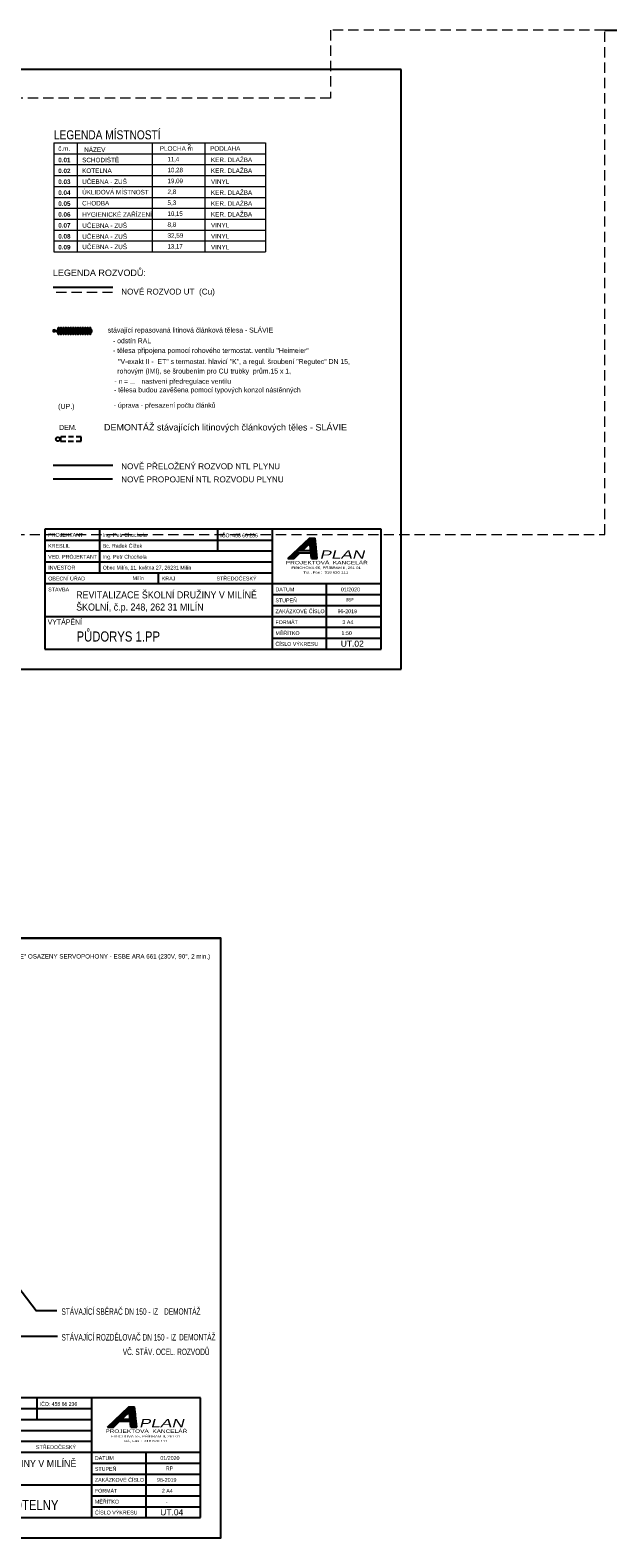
# Model space of a CAD drawing. Header units: millimetres. Extents: x 2424458 to 5109721, y -2781114 to -1335434.
# Tile 45 of 59: x 2575465 to 2589765, y -1415674 to -1378347. Entities that reach past the tile are written whole.
import ezdxf
from ezdxf.enums import TextEntityAlignment as Align

# ---------------------------------------------------------------- set-up
doc = ezdxf.new("R2010")
doc.units = ezdxf.units.MM
doc.header["$LTSCALE"] = 20
doc.header["$MEASUREMENT"] = 0
for name, pattern in [('DASHED', [19.05, 12.7, -6.35]), ('DASHED2', [9.525, 6.35, -3.175]), ('ČERCHOVANÁ', [25.4, 12.7, -6.35, 0, -6.35])]:
    doc.linetypes.add(name, pattern=pattern)
for name, color, linetype in [('ARMATURY', 2, 'Continuous'), ('CKBE0_12Y', 3, 'Continuous'), ('OSTATNI', 7, 'Continuous'), ('PLYN', 4, 'Continuous'), ('RAZITKO', 7, 'Continuous'), ('ROZVODY', 6, 'Continuous'), ('Slabá', 7, 'Continuous'), ('slepák', 8, 'Continuous'), ('TZB_TOP rozvody', 6, 'Continuous'), ('TZB_TOP tělesa', 6, 'Continuous'), ('UT', 6, 'Continuous'), ('VNITŘVODA', 30, 'ČERCHOVANÁ')]:
    doc.layers.add(name, color=color, linetype=linetype)
for name, color, linetype, lineweight in [('Legenda', 7, 'Continuous', 18), ('Rámečky', 7, 'Continuous', 25), ('TZB TEXT', 3, 'Continuous', 18)]:
    doc.layers.add(name, color=color, linetype=linetype, lineweight=lineweight)
doc.styles.add('ARIAL', font='ARIAL.TTF')
doc.styles.add('Arial Black', font='ariblk.ttf')
doc.styles.add('ARIEL', font='ARIAL.TTF')
doc.styles.add('ARIEL1', font='ARIAL.TTF')
doc.styles.add('ROMAN', font='ic-romans.shx')
doc.styles.add('ROMANS', font='ic-romans.shx', dxfattribs={"width": 0.8})
doc.linetypes.add('PLYN_ROZVOD', pattern='A,35,-15,[127,cadkon.shx,S=5,R=0,X=0,Y=0],-15', length=65)

# ---------------------------------------------------------------- blocks, each defined once
blk = doc.blocks.new('*U727', base_point=(31500, 0))
at = {"layer": 'Rámečky', "linetype": 'Continuous'}
for p, q in [((31500, 14850), (0, 14850)), ((0, 14850), (0, 0)), ((10500, 14850), (10500, 14600)), ((21000, 14850), (21000, 14600)), ((31500, 0), (31500, 14850)), ((0, 0), (31500, 0)), ((10500, 0), (10500, 250)), ((21000, 0), (21000, 250))]:
    blk.add_line(p, q, dxfattribs=at)

msp = doc.modelspace()

# ---------------------------------------------------------------- hatches: boundary and pattern name
at = {"layer": 'Legenda', "lineweight": 25}
h = msp.add_hatch(dxfattribs=at)
h.set_pattern_fill('ANSI31,_O', color=2, scale=0.253125, angle=135)
h.set_pattern_definition([(180, (2526902.0904, -1342438.1231), (8e-15, -0.803671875), [])])
h.paths.add_polyline_path([(2581845.5, -1391430.6), (2581988.6, -1391430.6), (2582141.7, -1391284.9), (2582055, -1391284.9), (2582112.5, -1391230.3), (2582199.2, -1391230.3), (2582390.7, -1391048.2), (2582377.8, -1390924.3)])
h = msp.add_hatch(dxfattribs=at)
h.set_pattern_fill('ANSI31,_O', color=8, scale=3.796875, angle=231)
h.set_pattern_definition([(276, (2526902.09, -1342438.123), (11.9890391, 1.2600988), [])])
h.paths.add_polyline_path([(2582430.2, -1391430.6), (2582573.3, -1391430.6), (2582520.9, -1390924.3), (2582377.8, -1390924.3)])
h = msp.add_hatch(dxfattribs=at)
h.set_pattern_fill('ANSI31,_O', color=2, scale=0.253125, angle=135)
h.set_pattern_definition([(180, (2522432.6553, -1363942.3888), (8e-15, -0.803671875), [])])
h.paths.add_polyline_path([(2577376.1, -1412934.9), (2577519.1, -1412934.9), (2577672.3, -1412789.2), (2577585.6, -1412789.2), (2577643, -1412734.5), (2577729.8, -1412734.5), (2577921.2, -1412552.4), (2577908.4, -1412428.6)])
h = msp.add_hatch(dxfattribs=at)
h.set_pattern_fill('ANSI31,_O', color=8, scale=3.796875, angle=231)
h.set_pattern_definition([(276, (2522432.655, -1363942.389), (11.9890391, 1.2600988), [])])
h.paths.add_polyline_path([(2577960.8, -1412934.9), (2578103.8, -1412934.9), (2578051.4, -1412428.6), (2577908.4, -1412428.6)])
at = {"layer": 'UT'}
msp.add_hatch(color=3, dxfattribs=at).paths.add_polyline_path([(2576059.8, -1385840.1, 1), (2576059.8, -1385740.1, 1)])

# ---------------------------------------------------------------- linework, layer by layer
at = {"color": 7}
msp.add_line((2559183.3, -1400824.1), (2580183.3, -1400824.1), dxfattribs=at)
at = {"layer": 'ARMATURY', "color": 7, "ltscale": 20}
for points in [[(2576138.2, -1410690.6), (2575091, -1410690.6), (2572388.8, -1408374.2), (2572636.7, -1408416.8)], [(2576129.4, -1410054), (2575616.3, -1410054), (2574325.4, -1408374.4), (2574482.5, -1408460.7)]]:
    msp.add_lwpolyline(points, dxfattribs=at)
at = {"layer": 'Legenda', "color": 110, "linetype": 'Continuous', "lineweight": 25, "ltscale": 20}
for p, q in [((2584152.7, -1390699.8), (2575827.7, -1390699.8)), ((2575827.7, -1390699.8), (2575827.7, -1393669.8)), ((2575827.7, -1392859.8), (2581452.7, -1392859.8)), ((2575827.7, -1393669.8), (2584152.7, -1393669.8)), ((2579683.3, -1412204.1), (2571358.3, -1412204.1)), ((2571358.3, -1414364.1), (2576983.3, -1414364.1)), ((2571358.3, -1415174.1), (2579683.3, -1415174.1))]:
    msp.add_line(p, q, dxfattribs=at)
at = {"layer": 'Legenda', "color": 2, "linetype": 'Continuous', "lineweight": 25}
for p, q in [((2577177.7, -1390699.8), (2577177.7, -1391779.8)), ((2580102.8, -1390699.8), (2580102.8, -1391239.8)), ((2580102.8, -1390969.8), (2580102.8, -1391239.8)), ((2578640.2, -1392049.8), (2578640.2, -1391779.8)), ((2582802.7, -1393669.8), (2582802.7, -1392049.8)), ((2581452.7, -1392319.8), (2584152.7, -1392319.8)), ((2581452.7, -1392589.8), (2584152.7, -1392589.8)), ((2581452.7, -1392859.8), (2584152.7, -1392859.8)), ((2581452.7, -1393129.8), (2584152.7, -1393129.8)), ((2581452.7, -1393399.8), (2584152.7, -1393399.8)), ((2575633.3, -1412204.1), (2575633.3, -1412744.1)), ((2575633.3, -1412474.1), (2575633.3, -1412744.1)), ((2578333.3, -1415174.1), (2578333.3, -1413554.1)), ((2576983.3, -1413824.1), (2579683.3, -1413824.1)), ((2576983.3, -1414094.1), (2579683.3, -1414094.1)), ((2576983.3, -1414364.1), (2579683.3, -1414364.1)), ((2576983.3, -1414634.1), (2579683.3, -1414634.1)), ((2576983.3, -1414904.1), (2579683.3, -1414904.1))]:
    msp.add_line(p, q, dxfattribs=at)
at = {"layer": 'Legenda', "color": 110, "linetype": 'Continuous', "lineweight": 25}
for p, q in [((2581452.7, -1390699.8), (2581452.7, -1393669.8)), ((2584152.7, -1393669.8), (2584152.7, -1390699.8)), ((2584152.7, -1393669.8), (2584152.7, -1390699.8)), ((2584152.7, -1393501.1), (2584152.7, -1390969.8)), ((2581452.7, -1392049.8), (2584152.7, -1392049.8)), ((2576983.3, -1412204.1), (2576983.3, -1415174.1)), ((2579683.3, -1415174.1), (2579683.3, -1412204.1)), ((2579683.3, -1415174.1), (2579683.3, -1412204.1)), ((2579683.3, -1415005.3), (2579683.3, -1412474.1)), ((2576983.3, -1413554.1), (2579683.3, -1413554.1))]:
    msp.add_line(p, q, dxfattribs=at)
at = {"layer": 'Legenda', "color": 2, "linetype": 'Continuous', "lineweight": 25, "ltscale": 20}
for p, q in [((2575827.7, -1390969.8), (2581452.7, -1390969.8)), ((2575827.7, -1391239.8), (2581452.7, -1391239.8)), ((2575827.7, -1391779.8), (2581452.7, -1391779.8)), ((2575827.7, -1392049.8), (2581452.7, -1392049.8)), ((2571358.3, -1412474.1), (2576983.3, -1412474.1)), ((2571358.3, -1412744.1), (2576983.3, -1412744.1)), ((2571358.3, -1413284.1), (2576983.3, -1413284.1)), ((2571358.3, -1413554.1), (2576983.3, -1413554.1))]:
    msp.add_line(p, q, dxfattribs=at)
at = {"layer": 'Legenda', "color": 2, "lineweight": 25}
for p, q in [((2581845.5, -1391430.6), (2582377.8, -1390924.3)), ((2582199.2, -1391230.3), (2582390.7, -1391048.2)), ((2582430.2, -1391430.6), (2582377.8, -1390924.3)), ((2582377.8, -1390924.3), (2582520.9, -1390924.3)), ((2582573.3, -1391430.6), (2582520.9, -1390924.3)), ((2581845.5, -1391430.6), (2581988.6, -1391430.6)), ((2581988.6, -1391430.6), (2582141.7, -1391284.9)), ((2582055, -1391284.9), (2582112.5, -1391230.3)), ((2582055, -1391284.9), (2582415.1, -1391284.9)), ((2582112.5, -1391230.3), (2582409.5, -1391230.3)), ((2582430.2, -1391430.6), (2582573.3, -1391430.6)), ((2577376.1, -1412934.9), (2577908.4, -1412428.6)), ((2577960.8, -1412934.9), (2577908.4, -1412428.6)), ((2577908.4, -1412428.6), (2578051.4, -1412428.6)), ((2578103.8, -1412934.9), (2578051.4, -1412428.6)), ((2577519.1, -1412934.9), (2577672.3, -1412789.2)), ((2577585.6, -1412789.2), (2577643, -1412734.5)), ((2577585.6, -1412789.2), (2577945.7, -1412789.2)), ((2577643, -1412734.5), (2577940.1, -1412734.5)), ((2577729.8, -1412734.5), (2577921.2, -1412552.4)), ((2577376.1, -1412934.9), (2577519.1, -1412934.9)), ((2577960.8, -1412934.9), (2578103.8, -1412934.9))]:
    msp.add_line(p, q, dxfattribs=at)
at = {"layer": 'OSTATNI', "linetype": 'Continuous'}
msp.add_lwpolyline([(2559183.3, -1415674.1), (2580183.3, -1415674.1), (2580183.3, -1400824.1), (2559183.3, -1400824.1)], close=True, dxfattribs=at)
at = {"layer": 'PLYN', "linetype": 'PLYN_ROZVOD', "lineweight": -3, "ltscale": 0.7}
msp.add_line((2577510.8, -1389128.4), (2576032.6, -1389128.4), dxfattribs=at)
at = {"layer": 'PLYN', "color": 5, "linetype": 'PLYN_ROZVOD', "lineweight": -3, "ltscale": 0.4}
msp.add_line((2577506.7, -1389462), (2576036.8, -1389462), dxfattribs=at)
at = {"layer": 'RAZITKO', "color": 2, "linetype": 'Continuous'}
msp.add_line((2577177.7, -1390699.8), (2577177.7, -1391779.8), dxfattribs=at)
at = {"layer": 'RAZITKO', "color": 2, "linetype": 'Continuous', "ltscale": 20}
for p, q in [((2575827.7, -1390969.8), (2581452.7, -1390969.8)), ((2575827.7, -1391239.8), (2581452.7, -1391239.8)), ((2575827.7, -1391509.8), (2581452.7, -1391509.8)), ((2571358.3, -1412474.1), (2576983.3, -1412474.1)), ((2571358.3, -1412744.1), (2576983.3, -1412744.1)), ((2571358.3, -1413014.1), (2576983.3, -1413014.1))]:
    msp.add_line(p, q, dxfattribs=at)
at = {"layer": 'ROZVODY', "color": 2, "linetype": 'Continuous'}
msp.add_circle((2576151.1, -1388473), 49.3, dxfattribs=at)
at = {"layer": 'Slabá', "linetype": 'Continuous', "lineweight": 13, "transparency": 33554687}
for p, q in [((2576052.7, -1381136.4), (2576052.7, -1383836.4)), ((2576052.7, -1381136.4), (2581286.6, -1381136.4)), ((2576052.7, -1381406.4), (2581286.6, -1381406.4)), ((2576632.4, -1381136.4), (2576632.4, -1383836.4)), ((2578481.2, -1381136.4), (2578481.2, -1383836.4)), ((2579788.5, -1381136.4), (2579788.5, -1383836.4)), ((2581286.6, -1381136.4), (2581286.6, -1383836.4)), ((2576052.7, -1381676.4), (2581286.6, -1381676.4)), ((2576052.7, -1381946.4), (2581286.6, -1381946.4)), ((2576052.7, -1382216.4), (2581286.6, -1382216.4)), ((2576052.7, -1382486.4), (2581286.6, -1382486.4)), ((2576052.7, -1382756.4), (2581286.6, -1382756.4)), ((2576052.7, -1383026.4), (2581286.6, -1383026.4)), ((2576052.7, -1383296.4), (2581286.6, -1383296.4)), ((2576052.7, -1383566.4), (2581286.6, -1383566.4)), ((2576052.7, -1383836.4), (2581286.6, -1383836.4))]:
    msp.add_line(p, q, dxfattribs=at)
at = {"layer": 'slepák', "linetype": 'DASHED', "lineweight": 13, "transparency": 33554687}
for p, q in [((2589690.7, -1378346.7), (2582900.7, -1378346.7)), ((2582900.7, -1378346.7), (2582900.7, -1380031.7)), ((2589690.7, -1390831.7), (2589690.7, -1378346.7)), ((2582900.7, -1380031.7), (2572719.6, -1380031.7)), ((2575073.1, -1390831.7), (2589690.7, -1390831.7))]:
    msp.add_line(p, q, dxfattribs=at)
at = {"layer": 'TZB_TOP rozvody', "linetype": 'DASHED', "lineweight": 9}
msp.add_line((2577506.7, -1384838.1), (2576036.8, -1384838.1), dxfattribs=at)
at = {"layer": 'TZB_TOP tělesa', "color": 2, "linetype": 'DASHED2', "lineweight": -3}
msp.add_lwpolyline([(2576218.8, -1388519), (2576730.7, -1388518.9), (2576730.7, -1388418.9), (2576218.8, -1388419)], close=True, dxfattribs=at)
at = {"layer": 'UT', "lineweight": -3}
for p, q in [((2589690.7, -1378346.7), (2591275.5, -1378346.7)), ((2577510.8, -1384716.1), (2576032.6, -1384716.1))]:
    msp.add_line(p, q, dxfattribs=at)
at = {"layer": 'UT', "color": 1}
for points in [[(2576129.2, -1385773.1), (2576129.2, -1385813.1), (2576150.2, -1385813.1), (2576150.2, -1385773.1)], [(2576189.2, -1385773.1), (2576189.2, -1385813.1), (2576210.2, -1385813.1), (2576210.2, -1385773.1)], [(2576249.2, -1385773.1), (2576249.2, -1385813.1), (2576270.2, -1385813.1), (2576270.2, -1385773.1)], [(2576309.2, -1385773.1), (2576309.2, -1385813.1), (2576330.2, -1385813.1), (2576330.2, -1385773.1)], [(2576369.2, -1385773.1), (2576369.2, -1385813.1), (2576390.2, -1385813.1), (2576390.2, -1385773.1)], [(2576429.2, -1385773.1), (2576429.2, -1385813.1), (2576450.2, -1385813.1), (2576450.2, -1385773.1)], [(2576489.2, -1385773.1), (2576489.2, -1385813.1), (2576510.2, -1385813.1), (2576510.2, -1385773.1)], [(2576549.2, -1385773.1), (2576549.2, -1385813.1), (2576570.2, -1385813.1), (2576570.2, -1385773.1)], [(2576609.2, -1385773.1), (2576609.2, -1385813.1), (2576630.2, -1385813.1), (2576630.2, -1385773.1)], [(2576669.2, -1385773.1), (2576669.2, -1385813.1), (2576690.2, -1385813.1), (2576690.2, -1385773.1)], [(2576729.2, -1385773.1), (2576729.2, -1385813.1), (2576750.2, -1385813.1), (2576750.2, -1385773.1)], [(2576789.2, -1385773.1), (2576789.2, -1385813.1), (2576810.2, -1385813.1), (2576810.2, -1385773.1)], [(2576849.2, -1385773.1), (2576849.2, -1385813.1), (2576870.2, -1385813.1), (2576870.2, -1385773.1)], [(2576909.2, -1385773.1), (2576909.2, -1385813.1), (2576930.2, -1385813.1), (2576930.2, -1385773.1)], [(2576969.2, -1385773.1), (2576969.2, -1385813.1), (2576990.2, -1385813.1), (2576990.2, -1385773.1)]]:
    msp.add_lwpolyline(points, close=True, dxfattribs=at)
for points in [[(2576150.2, -1385728.1), (2576150.2, -1385858.1, 0.4142136), (2576165.2, -1385873.1), (2576174.2, -1385873.1, 0.4142136), (2576189.2, -1385858.1), (2576189.2, -1385728.1, 0.4142136), (2576174.2, -1385713.1), (2576165.2, -1385713.1, 0.4142136)], [(2576210.2, -1385728.1), (2576210.2, -1385858.1, 0.4142136), (2576225.2, -1385873.1), (2576234.2, -1385873.1, 0.4142136), (2576249.2, -1385858.1), (2576249.2, -1385728.1, 0.4142136), (2576234.2, -1385713.1), (2576225.2, -1385713.1, 0.4142136)], [(2576270.2, -1385728.1), (2576270.2, -1385858.1, 0.4142136), (2576285.2, -1385873.1), (2576294.2, -1385873.1, 0.4142136), (2576309.2, -1385858.1), (2576309.2, -1385728.1, 0.4142136), (2576294.2, -1385713.1), (2576285.2, -1385713.1, 0.4142136)], [(2576330.2, -1385728.1), (2576330.2, -1385858.1, 0.4142136), (2576345.2, -1385873.1), (2576354.2, -1385873.1, 0.4142136), (2576369.2, -1385858.1), (2576369.2, -1385728.1, 0.4142136), (2576354.2, -1385713.1), (2576345.2, -1385713.1, 0.4142136)], [(2576390.2, -1385728.1), (2576390.2, -1385858.1, 0.4142136), (2576405.2, -1385873.1), (2576414.2, -1385873.1, 0.4142136), (2576429.2, -1385858.1), (2576429.2, -1385728.1, 0.4142136), (2576414.2, -1385713.1), (2576405.2, -1385713.1, 0.4142136)], [(2576450.2, -1385728.1), (2576450.2, -1385858.1, 0.4142136), (2576465.2, -1385873.1), (2576474.2, -1385873.1, 0.4142136), (2576489.2, -1385858.1), (2576489.2, -1385728.1, 0.4142136), (2576474.2, -1385713.1), (2576465.2, -1385713.1, 0.4142136)], [(2576510.2, -1385728.1), (2576510.2, -1385858.1, 0.4142136), (2576525.2, -1385873.1), (2576534.2, -1385873.1, 0.4142136), (2576549.2, -1385858.1), (2576549.2, -1385728.1, 0.4142136), (2576534.2, -1385713.1), (2576525.2, -1385713.1, 0.4142136)], [(2576570.2, -1385728.1), (2576570.2, -1385858.1, 0.4142136), (2576585.2, -1385873.1), (2576594.2, -1385873.1, 0.4142136), (2576609.2, -1385858.1), (2576609.2, -1385728.1, 0.4142136), (2576594.2, -1385713.1), (2576585.2, -1385713.1, 0.4142136)], [(2576630.2, -1385728.1), (2576630.2, -1385858.1, 0.4142136), (2576645.2, -1385873.1), (2576654.2, -1385873.1, 0.4142136), (2576669.2, -1385858.1), (2576669.2, -1385728.1, 0.4142136), (2576654.2, -1385713.1), (2576645.2, -1385713.1, 0.4142136)], [(2576690.2, -1385728.1), (2576690.2, -1385858.1, 0.4142136), (2576705.2, -1385873.1), (2576714.2, -1385873.1, 0.4142136), (2576729.2, -1385858.1), (2576729.2, -1385728.1, 0.4142136), (2576714.2, -1385713.1), (2576705.2, -1385713.1, 0.4142136)], [(2576750.2, -1385728.1), (2576750.2, -1385858.1, 0.4142136), (2576765.2, -1385873.1), (2576774.2, -1385873.1, 0.4142136), (2576789.2, -1385858.1), (2576789.2, -1385728.1, 0.4142136), (2576774.2, -1385713.1), (2576765.2, -1385713.1, 0.4142136)], [(2576810.2, -1385728.1), (2576810.2, -1385858.1, 0.4142136), (2576825.2, -1385873.1), (2576834.2, -1385873.1, 0.4142136), (2576849.2, -1385858.1), (2576849.2, -1385728.1, 0.4142136), (2576834.2, -1385713.1), (2576825.2, -1385713.1, 0.4142136)], [(2576870.2, -1385728.1), (2576870.2, -1385858.1, 0.4142136), (2576885.2, -1385873.1), (2576894.2, -1385873.1, 0.4142136), (2576909.2, -1385858.1), (2576909.2, -1385728.1, 0.4142136), (2576894.2, -1385713.1), (2576885.2, -1385713.1, 0.4142136)], [(2576930.2, -1385728.1), (2576930.2, -1385858.1, 0.4142136), (2576945.2, -1385873.1), (2576954.2, -1385873.1, 0.4142136), (2576969.2, -1385858.1), (2576969.2, -1385728.1, 0.4142136), (2576954.2, -1385713.1), (2576945.2, -1385713.1, 0.4142136)]]:
    msp.add_lwpolyline(points, format="xyb", close=True, dxfattribs=at)

# ---------------------------------------------------------------- block references
at = {"layer": 'Rámečky'}
msp.add_blockref('*U727', (2584652.7, -1394169.8), dxfattribs=at)

# ---------------------------------------------------------------- texts
at = {"layer": 'CKBE0_12Y', "lineweight": 9, "style": 'ARIEL'}
msp.add_text('Pozn.: SMĚŠOVAČE "ESBE" OSAZENY SERVOPOHONY - ESBE ARA 661 (230V, 90°, 2 min.)', height=110, dxfattribs=at).set_placement((2573354, -1401365, 30), align=Align.BOTTOM_LEFT)
at = {"layer": 'Legenda', "color": 2, "linetype": 'Continuous', "lineweight": 25}
for s, style, width, p in [('IČO: 458 66 236', 'ROMANS', 0.8, (2580173.1, -1390903.3)), ('OBECNÍ ÚŘAD', 'ROMAN', 0.909091, (2575911.8, -1391971.3)), (' Milín', 'ROMAN', 0.909091, (2577963.6, -1391962.5)), ('KRAJ ', 'ROMAN', 0.909091, (2578724.4, -1391971.3)), ('STŘEDOČESKÝ', 'ROMAN', 0.909091, (2580078.6, -1391971.3)), ('STAVBA', 'ROMAN', 0.909091, (2575911.8, -1392241.3)), ('DATUM', 'ROMAN', 0.909091, (2581536.8, -1392241.3)), ('01/2020', 'ROMAN', 0.909091, (2583156.9, -1392241.3)), ('STUPEŇ', 'ROMAN', 0.909091, (2581536.8, -1392511.3)), ('ZAKÁZKOVÉ ČÍSLO', 'ROMAN', 0.909091, (2581536.8, -1392781.3)), ('RP', 'ROMAN', 0.909091, (2583291.1, -1392496.1)), ('FORMÁT', 'ROMAN', 0.909091, (2581536.8, -1393051.3)), ('96-2019', 'ROMAN', 0.909091, (2583074.8, -1392781.3)), ('3 A4', 'ROMAN', 0.909091, (2583195.1, -1393051.3)), ('MĚŘÍTKO', 'ROMAN', 0.909091, (2581536.8, -1393321.3)), ('1:50', 'ROMAN', 0.909091, (2583171.9, -1393321.3)), ('ČÍSLO VÝKRESU', 'ROMAN', 0.909091, (2581536.8, -1393591.3)), ('IČO: 458 66 236', 'ROMANS', 0.8, (2575703.7, -1412407.6)), ('STŘEDOČESKÝ', 'ROMAN', 0.909091, (2575609.1, -1413475.6)), ('STUPEŇ', 'ROMAN', 0.909091, (2577067.4, -1414015.6)), ('DATUM', 'ROMAN', 0.909091, (2577067.4, -1413745.6)), ('01/2020', 'ROMAN', 0.909091, (2578687.4, -1413745.6)), ('RP', 'ROMAN', 0.909091, (2578821.7, -1414000.4)), ('ZAKÁZKOVÉ ČÍSLO', 'ROMAN', 0.909091, (2577067.4, -1414285.6)), ('96-2019', 'ROMAN', 0.909091, (2578605.4, -1414285.6)), ('FORMÁT', 'ROMAN', 0.909091, (2577067.4, -1414555.6)), ('MĚŘÍTKO', 'ROMAN', 0.909091, (2577067.4, -1414825.6)), ('2 A4', 'ROMAN', 0.909091, (2578725.7, -1414555.6)), ('ČÍSLO VÝKRESU', 'ROMAN', 0.909091, (2577067.4, -1415095.6)), ('-', 'ROMAN', 0.909091, (2578825.7, -1414825.6))]:
    msp.add_text(s, height=94.5, dxfattribs=dict(at, style=style, width=width)).set_placement(p)
at = {"layer": 'Legenda', "color": 110, "linetype": 'Continuous', "lineweight": 25}
for s, height, style, width, p in [('PROJEKTOVÁ  KANCELÁŘ', 84.797, 'ARIEL', 1.35, (2581795.1, -1391571.1)), ('FIBICHOVA 55, PŘÍBRAM II, 261 01', 55.688, 'ARIEL', 1.35, (2581933.4, -1391684.7)), ('Tel., Fax :  318 620 111', 55.688, 'ARIEL', 1.35, (2582228.5, -1391800)), ('VYTÁPĚNÍ  ', 125, 'ROMAN', 0.9, (2575898.6, -1393061.6)), ('PROJEKTOVÁ  KANCELÁŘ', 84.797, 'ARIEL', 1.35, (2577325.7, -1413075.3)), ('FIBICHOVA 55, PŘÍBRAM II, 261 01', 55.688, 'ARIEL', 1.35, (2577463.9, -1413189)), ('Tel., Fax :  318 620 111', 55.688, 'ARIEL', 1.35, (2577759, -1413304.2))]:
    msp.add_text(s, height=height, dxfattribs=dict(at, style=style, width=width)).set_placement(p)
at = {"layer": 'Legenda', "color": 110, "linetype": 'Continuous', "lineweight": 25, "style": 'ARIEL', "oblique": 15, "width": 1.5}
for p in [(2582629.2, -1391430.4), (2578159.8, -1412934.6)]:
    msp.add_text('PLAN', height=202.5, dxfattribs=at).set_placement(p)
at = {"layer": 'Legenda', "color": 110, "linetype": 'Continuous', "lineweight": 25, "style": 'ARIEL'}
for s, p in [('UT.02', (2583153.4, -1393610.7)), ('UT.04', (2578684, -1415115))]:
    msp.add_text(s, height=150, dxfattribs=at).set_placement(p)
at = {"layer": 'RAZITKO', "color": 2, "linetype": 'Continuous', "style": 'ROMAN'}
for s, width, p in [('PROJEKTANT', 0.909091, (2575911.8, -1390891.3)), ('Ing. Petr Chochola ', 0.909091, (2577261.9, -1390891.3)), ('KRESLIL', 0.909091, (2575911.8, -1391161.3)), ('Bc. Radek Čížek', 0.909091, (2577261.9, -1391161.3)), ('VED. PROJEKTANT', 0.909091, (2575911.8, -1391431.3)), ('Ing. Petr Chochola ', 0.909091, (2577261.9, -1391431.3)), ('INVESTOR', 0.909091, (2575911.8, -1391701.3)), ('Obec Milín, 11. května 27, 26231 Milín', 0.85, (2577261.8, -1391701.3))]:
    msp.add_text(s, height=94.5, dxfattribs=dict(at, width=width)).set_placement(p)
at = {"layer": 'RAZITKO', "color": 110, "linetype": 'Continuous', "style": 'ARIEL1', "width": 0.9}
for s, p in [('REVITALIZACE ŠKOLNÍ DRUŽINY V MILÍNĚ', (2576604.1, -1392415.9)), ('ŠKOLNÍ, č.p. 248, 262 31 MILÍN', (2576604.1, -1392717.2)), ('REVITALIZACE ŠKOLNÍ DRUŽINY V MILÍNĚ', (2572134.7, -1413920.2))]:
    msp.add_text(s, height=175, dxfattribs=at).set_placement(p)
at = {"layer": 'RAZITKO', "color": 100, "linetype": 'Continuous', "style": 'ARIEL', "width": 0.8}
for s, p in [('PŮDORYS 1.PP ', (2576614.1, -1393482.7)), ('SCHÉMA ZAPOJENÍ KOTELNY', (2572144.6, -1414986.9))]:
    msp.add_text(s, height=250, dxfattribs=at).set_placement(p)
at = {"layer": 'Slabá', "linetype": 'Continuous', "lineweight": 13, "transparency": 33554687, "attachment_point": 7}
for s, insert, char_height, width, style in [('\\W0.80;LEGENDA MÍSTNOSTÍ', (2576052.7, -1381053.9), 225, 2733.051, 'ARIAL'), ('\\W0.79;č.m.', (2576160.3, -1381335.5), 112.5, 281.683, 'ARIAL'), ('\\W0.80;SCHODIŠTĚ', (2576751.6, -1381619.8), 112.5, 780.042, 'ARIAL'), ('\\W0.80;NÁZEV', (2576803.8, -1381361.3), 112.5, 464.978, 'ARIAL'), ('\\W0.80;PLOCHA m', (2578673.4, -1381335.5), 112.5, 703.566, 'ARIAL'), ('\\W0.79;2', (2579358.8, -1381281.5), 112.5, 115.064, 'ARIAL'), ('\\W0.80;PODLAHA', (2579918.5, -1381335.5), 112.5, 648.094, 'ARIAL'), ('\\W0.80;KER. DLAŽBA', (2579940.5, -1381614.5), 112.5, 864.045, 'ARIAL'), ('\\W0.83;0.01', (2576160.3, -1381618.2), 112.5, 353.125, 'Arial Black'), ('\\W0.83;0.02', (2576160.3, -1381888.2), 112.5, 353.125, 'Arial Black'), ('\\W0.80;KOTELNA', (2576751.6, -1381882.5), 112.5, 633.016, 'ARIAL'), ('\\W0.76;11,4', (2578864.1, -1381616.7), 112.5, 288.634, 'ARIAL'), ('\\W0.78;10,28', (2578864.1, -1381886.7), 112.5, 360.655, 'ARIAL'), ('\\W0.80;KER. DLAŽBA', (2579940.5, -1381881.7), 112.5, 864.045, 'ARIAL'), ('\\W0.83;0.03', (2576160.3, -1382158.2), 112.5, 353.125, 'Arial Black'), ('\\W0.80;UČEBNA - ZUŠ', (2576751.6, -1382156.5), 112.5, 934.584, 'ARIAL'), ('\\W0.78;19,09', (2578864.1, -1382156.7), 112.5, 360.655, 'ARIAL'), ('\\W0.80;VINYL', (2579940.5, -1382151.7), 112.5, 409.511, 'ARIAL'), ('\\W0.83;0.04', (2576160.3, -1382428.2), 112.5, 353.125, 'Arial Black'), ('\\W0.83;0.05', (2576160.3, -1382698.2), 112.5, 353.125, 'Arial Black'), ('\\W0.80;CHODBA', (2576751.6, -1382689), 112.5, 585.098, 'ARIAL'), ('\\W0.80;5,3', (2578864.1, -1382696.7), 112.5, 220.385, 'ARIAL'), ('\\W0.80;2,8', (2578864.1, -1382426.7), 112.5, 220.385, 'ARIAL'), ('\\W0.80;KER. DLAŽBA', (2579940.5, -1382424.5), 112.5, 864.045, 'ARIAL'), ('\\W0.80;KER. DLAŽBA', (2579940.5, -1382694.5), 112.5, 864.045, 'ARIAL'), ('\\W0.83;0.06', (2576160.3, -1382968.2), 112.5, 353.125, 'Arial Black'), ('\\W0.80;HYGIENICKÉ ZAŘÍZENÍ', (2576751.6, -1382969.6), 112.5, 1429.53, 'ARIAL'), ('\\W0.77;10,15', (2578864.1, -1382966.7), 112.5, 359.726, 'ARIAL'), ('\\W0.80;KER. DLAŽBA', (2579940.5, -1382961.7), 112.5, 864.045, 'ARIAL'), ('\\W0.83;0.07', (2576160.3, -1383238.2), 112.5, 353.125, 'Arial Black'), ('\\W0.80;UČEBNA - ZUŠ', (2576755.1, -1383242.6), 112.5, 934.584, 'ARIAL'), ('\\W0.80;8,8', (2578864.1, -1383236.7), 112.5, 220.385, 'ARIAL'), ('\\W0.80;VINYL', (2579940.5, -1383231.7), 112.5, 409.511, 'ARIAL'), ('\\W0.83;0.08', (2576160.3, -1383508.2), 112.5, 353.125, 'Arial Black'), ('\\W0.83;0.09', (2576160.3, -1383778.2), 112.5, 353.125, 'Arial Black'), ('\\W0.80;UČEBNA - ZUŠ', (2576755.1, -1383512.6), 112.5, 934.584, 'ARIAL'), ('\\W0.80;UČEBNA - ZUŠ', (2576755.1, -1383769.8), 112.5, 934.584, 'ARIAL'), ('\\W0.80;32,59', (2578864.1, -1383506.7), 112.5, 361.624, 'ARIAL'), ('\\W0.77;13,17', (2578864.1, -1383776.7), 112.5, 359.726, 'ARIAL'), ('\\W0.80;VINYL', (2579940.5, -1383504.5), 112.5, 409.511, 'ARIAL'), ('\\W0.80;VINYL', (2579940.5, -1383774.5), 112.5, 409.511, 'ARIAL')]:
    msp.add_mtext(s, dxfattribs=dict(at, insert=insert, char_height=char_height, width=width, style=style))
at = {"layer": 'Slabá', "linetype": 'Continuous', "lineweight": 13, "insert": (2576751.6, -1382415), "char_height": 112.5, "width": 0.00000000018, "attachment_point": 7, "style": 'ARIAL'}
msp.add_mtext('{\\W0.8;ÚKLIDOVÁ MÍSTNOST}', dxfattribs=at)
at = {"layer": 'TZB TEXT', "lineweight": -3, "style": 'ARIEL'}
for s, height, p in [('LEGENDA ROZVODŮ:', 159.472, (2576028.3, -1384481.1)), ('NOVÉ ROZVOD UT  (Cu)', 144.378, (2577718.5, -1384935)), (' stávající repasovaná litinová článková tělesa - SLÁVIE', 121.5, (2577338.5, -1385869.8)), ('- odstín RAL', 121.5, (2577515.3, -1386134.1)), ('- tělesa připojena pomocí rohového termostat. ventilu "Heimeier"', 121.5, (2577515.3, -1386374.3)), ('rohovým (IMI), se šroubením pro CU trubky  prům.15 x 1,', 121.5, (2577621.6, -1386884.2)), ('"V-exakt II -  ET" s termostat. hlavicí "K", a regul. šroubení "Regutec" DN 15, ', 121.5, (2577642.1, -1386647.6)), ('- n = ...   nastvení předregulace ventilu', 121.5, (2577546.7, -1387138)), ('- tělesa budou zavěšena pomocí typových konzol nástěnných', 121.5, (2577537.7, -1387349.1)), ('- úprava - přesazení počtu článků', 121.5, (2577534.9, -1387731.4)), (' DEMONTÁŽ stávajících litinových článkových těles - SLÁVIE', 159.472, (2577229.9, -1388306.2)), ('NOVĚ PŘELOŽENÝ ROZVOD NTL PLYNU', 144.378, (2577718.5, -1389259.1)), ('NOVÉ PROPOJENÍ NTL ROZVODU PLYNU', 144.378, (2577718.5, -1389584.6))]:
    msp.add_text(s, height=height, dxfattribs=at).set_placement(p, align=Align.BOTTOM_LEFT)
at = {"layer": 'TZB TEXT', "style": 'ARIEL'}
for s, p in [('(UP.)', (2576156, -1387761.9)), ('DEM.', (2576181, -1388282.3))]:
    msp.add_text(s, height=125, dxfattribs=at).set_placement(p, align=Align.BOTTOM_LEFT)
at = {"layer": 'VNITŘVODA', "color": 3, "style": 'ROMAN', "width": 0.6}
for s, p in [('STÁVAJÍCÍ SBĚRAČ DN 150 - IZ', (2576241.1, -1410200.5, 30)), ('DEMONTÁŽ', (2578780.8, -1410198, 25.5)), ('STÁVAJÍCÍ ROZDĚLOVAČ DN 150 - IZ', (2576240.8, -1410837.1, 30)), ('DEMONTÁŽ', (2579151.3, -1410834.3, 25.5)), ('VČ. STÁV. OCEL. ROZVODŮ', (2577757.9, -1411197, 25.5))]:
    msp.add_text(s, height=160, dxfattribs=at).set_placement(p, align=Align.BOTTOM_LEFT)

doc.saveas('drawing.dxf')
